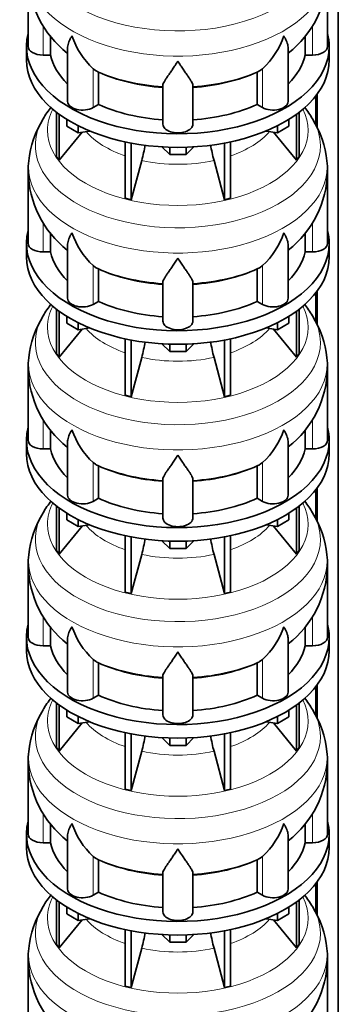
# Model space of a CAD drawing. Header units: millimetres. Extents: x 166 to 762, y -3522 to 2287.
# Tile 7 of 27: x 569 to 761, y -2324 to -1732. Entities that reach past the tile are written whole.
import ezdxf

# ---------------------------------------------------------------- set-up
doc = ezdxf.new("R2010")
doc.units = ezdxf.units.MM
doc.layers.add('LOW_134-17', color=7, linetype='Continuous')
doc.layers.add('VSI134_DIFFUSORE', color=7, linetype='Continuous')

# ---------------------------------------------------------------- blocks, each defined once
blk = doc.blocks.new('SE4')
at = {"layer": 'LOW_134-17', "color": 7, "linetype": 'Continuous', "lineweight": 35}
for p, q in [((760.76, -3254.93), (760.76, -1229.68)), ((747.26, -1777.75), (747.26, -1795.05)), ((748.01, -1776.76), (748.01, -1796.7)), ((747.26, -1896.15), (747.26, -1913.45)), ((748.01, -1895.16), (748.01, -1915.1)), ((747.26, -2014.54), (747.26, -2031.84)), ((748.01, -2013.55), (748.01, -2033.49)), ((747.26, -2132.93), (747.26, -2150.23)), ((748.01, -2131.94), (748.01, -2151.88)), ((747.26, -2251.32), (747.26, -2268.62)), ((748.01, -2250.33), (748.01, -2270.27))]:
    blk.add_line(p, q, dxfattribs=at)
at = {"layer": 'VSI134_DIFFUSORE', "color": 7, "linetype": 'Continuous', "lineweight": 35}
for p, q in [((574.33, -1704.9), (574.33, -1747.95)), ((754.33, -1747.95), (754.33, -1704.9)), ((587.86, -1753.15), (587.86, -1741.69)), ((740.8, -1741.81), (740.8, -1753.15)), ((573.33, -1747.95), (573.33, -1756.12)), ((598.06, -1748.86), (598.06, -1781.02)), ((730.61, -1781.02), (730.61, -1748.88)), ((755.33, -1756.12), (755.33, -1747.95)), ((583.33, -1753.15), (587.86, -1753.15)), ((740.8, -1753.15), (745.33, -1753.15)), ((614.84, -1762.4), (613.42, -1761.35)), ((616.62, -1782.85), (616.62, -1763.37)), ((712.04, -1763.37), (712.04, -1782.85)), ((715.24, -1761.35), (713.82, -1762.4)), ((655.33, -1794.72), (655.33, -1771.37)), ((673.33, -1794.72), (673.33, -1771.37)), ((591.5, -1787.62), (591.5, -1814.3)), ((613.42, -1784.69), (616.62, -1782.85)), ((712.04, -1782.85), (715.24, -1784.69)), ((737.16, -1787.62), (737.16, -1814.3)), ((593.03, -1788.77), (593.03, -1816.43)), ((597.58, -1795.88), (597.58, -1791.82)), ((731.09, -1795.88), (731.09, -1791.82)), ((735.63, -1788.77), (735.63, -1816.43)), ((593.03, -1816.43), (606.9, -1799.52)), ((604.52, -1799.88), (597.58, -1795.88)), ((604.52, -1799.88), (604.52, -1795.71)), ((611.34, -1798.83), (604.52, -1799.88)), ((724.15, -1799.88), (717.32, -1798.83)), ((721.77, -1799.52), (735.63, -1816.43)), ((724.15, -1799.88), (724.15, -1795.71)), ((731.09, -1795.88), (724.15, -1799.88)), ((632.64, -1805.37), (632.64, -1839.29)), ((696.03, -1805.37), (696.03, -1839.29)), ((636.33, -1806.11), (636.33, -1840.18)), ((659.42, -1813.02), (654.77, -1808.37)), ((659.42, -1813.02), (659.42, -1808.58)), ((673.89, -1808.37), (669.24, -1813.02)), ((669.24, -1813.02), (669.24, -1808.58)), ((692.33, -1806.11), (692.33, -1840.18)), ((591.5, -1814.3), (593.03, -1816.43)), ((636.33, -1840.18), (642.61, -1816.56)), ((669.24, -1813.02), (659.42, -1813.02)), ((686.06, -1816.56), (692.33, -1840.18)), ((735.63, -1816.43), (737.16, -1814.3)), ((574.33, -1823.29), (574.33, -1866.34)), ((754.33, -1866.34), (754.33, -1823.29)), ((632.64, -1839.29), (636.33, -1840.18)), ((692.33, -1840.18), (696.03, -1839.29)), ((587.86, -1871.54), (587.86, -1860.08)), ((740.8, -1860.2), (740.8, -1871.54)), ((573.33, -1866.34), (573.33, -1874.51)), ((598.06, -1867.25), (598.06, -1899.41)), ((730.61, -1899.41), (730.61, -1867.27)), ((755.33, -1874.51), (755.33, -1866.34)), ((583.33, -1871.54), (587.86, -1871.54)), ((740.8, -1871.54), (745.33, -1871.54)), ((614.84, -1880.79), (613.42, -1879.74)), ((616.62, -1901.24), (616.62, -1881.76)), ((712.04, -1881.76), (712.04, -1901.24)), ((715.24, -1879.74), (713.82, -1880.79)), ((655.33, -1913.11), (655.33, -1889.76)), ((673.33, -1913.11), (673.33, -1889.76)), ((591.5, -1906.01), (591.5, -1932.69)), ((613.42, -1903.09), (616.62, -1901.24)), ((712.04, -1901.24), (715.24, -1903.09)), ((737.16, -1906.01), (737.16, -1932.69)), ((593.03, -1907.16), (593.03, -1934.82)), ((597.58, -1914.27), (597.58, -1910.21)), ((731.09, -1914.27), (731.09, -1910.21)), ((735.63, -1907.16), (735.63, -1934.82)), ((593.03, -1934.82), (606.9, -1917.91)), ((604.52, -1918.28), (597.58, -1914.27)), ((604.52, -1918.28), (604.52, -1914.1)), ((611.34, -1917.22), (604.52, -1918.28)), ((724.15, -1918.28), (717.32, -1917.22)), ((721.77, -1917.91), (735.63, -1934.82)), ((724.15, -1918.28), (724.15, -1914.1)), ((731.09, -1914.27), (724.15, -1918.28)), ((632.64, -1923.76), (632.64, -1957.69)), ((696.03, -1923.76), (696.03, -1957.69)), ((636.33, -1924.5), (636.33, -1958.57)), ((659.42, -1931.41), (654.77, -1926.76)), ((659.42, -1931.41), (659.42, -1926.97)), ((673.89, -1926.76), (669.24, -1931.41)), ((669.24, -1931.41), (669.24, -1926.97)), ((692.33, -1924.5), (692.33, -1958.57)), ((591.5, -1932.69), (593.03, -1934.82)), ((636.33, -1958.57), (642.61, -1934.95)), ((669.24, -1931.41), (659.42, -1931.41)), ((686.06, -1934.95), (692.33, -1958.57)), ((735.63, -1934.82), (737.16, -1932.69)), ((574.33, -1941.68), (574.33, -1984.74)), ((754.33, -1984.74), (754.33, -1941.68)), ((632.64, -1957.69), (636.33, -1958.57)), ((692.33, -1958.57), (696.03, -1957.69)), ((587.86, -1989.93), (587.86, -1978.47)), ((740.8, -1978.59), (740.8, -1989.93)), ((573.33, -1984.74), (573.33, -1992.9)), ((598.06, -1985.64), (598.06, -2017.8)), ((730.61, -2017.8), (730.61, -1985.66)), ((755.33, -1992.9), (755.33, -1984.74)), ((583.33, -1989.93), (587.86, -1989.93)), ((740.8, -1989.93), (745.33, -1989.93)), ((614.84, -1999.18), (613.42, -1998.13)), ((616.62, -2019.63), (616.62, -2000.15)), ((712.04, -2000.15), (712.04, -2019.63)), ((715.24, -1998.13), (713.82, -1999.18)), ((655.33, -2031.5), (655.33, -2008.15)), ((673.33, -2031.5), (673.33, -2008.15)), ((591.5, -2024.4), (591.5, -2051.08)), ((613.42, -2021.48), (616.62, -2019.63)), ((712.04, -2019.63), (715.24, -2021.48)), ((737.16, -2024.4), (737.16, -2051.08)), ((593.03, -2025.55), (593.03, -2053.21)), ((597.58, -2032.66), (597.58, -2028.61)), ((731.09, -2032.66), (731.09, -2028.61)), ((735.63, -2025.55), (735.63, -2053.21)), ((593.03, -2053.21), (606.9, -2036.3)), ((604.52, -2036.67), (597.58, -2032.66)), ((604.52, -2036.67), (604.52, -2032.49)), ((611.34, -2035.61), (604.52, -2036.67)), ((724.15, -2036.67), (717.32, -2035.61)), ((721.77, -2036.3), (735.63, -2053.21)), ((724.15, -2036.67), (724.15, -2032.49)), ((731.09, -2032.66), (724.15, -2036.67)), ((632.64, -2042.15), (632.64, -2076.08)), ((696.03, -2042.15), (696.03, -2076.08)), ((636.33, -2042.89), (636.33, -2076.96)), ((659.42, -2049.8), (654.77, -2045.15)), ((659.42, -2049.8), (659.42, -2045.36)), ((673.89, -2045.15), (669.24, -2049.8)), ((669.24, -2049.8), (669.24, -2045.36)), ((692.33, -2042.89), (692.33, -2076.96)), ((591.5, -2051.08), (593.03, -2053.21)), ((636.33, -2076.96), (642.61, -2053.34)), ((669.24, -2049.8), (659.42, -2049.8)), ((686.06, -2053.34), (692.33, -2076.96)), ((735.63, -2053.21), (737.16, -2051.08)), ((574.33, -2060.07), (574.33, -2103.13)), ((754.33, -2103.13), (754.33, -2060.07)), ((632.64, -2076.08), (636.33, -2076.96)), ((692.33, -2076.96), (696.03, -2076.08)), ((587.86, -2108.32), (587.86, -2096.86)), ((740.8, -2096.98), (740.8, -2108.32)), ((573.33, -2103.13), (573.33, -2111.29)), ((598.06, -2104.03), (598.06, -2136.2)), ((730.61, -2136.2), (730.61, -2104.06)), ((755.33, -2111.29), (755.33, -2103.13)), ((583.33, -2108.32), (587.86, -2108.32)), ((740.8, -2108.32), (745.33, -2108.32)), ((614.84, -2117.57), (613.42, -2116.52)), ((616.62, -2138.02), (616.62, -2118.54)), ((712.04, -2118.54), (712.04, -2138.02)), ((715.24, -2116.52), (713.82, -2117.57)), ((655.33, -2149.89), (655.33, -2126.55)), ((673.33, -2149.89), (673.33, -2126.55)), ((591.5, -2142.79), (591.5, -2169.47)), ((613.42, -2139.87), (616.62, -2138.02)), ((712.04, -2138.02), (715.24, -2139.87)), ((737.16, -2142.79), (737.16, -2169.47)), ((593.03, -2143.94), (593.03, -2171.61)), ((597.58, -2151.05), (597.58, -2147)), ((731.09, -2151.05), (731.09, -2147)), ((735.63, -2143.94), (735.63, -2171.61)), ((593.03, -2171.61), (606.9, -2154.69)), ((604.52, -2155.06), (597.58, -2151.05)), ((604.52, -2155.06), (604.52, -2150.89)), ((611.34, -2154), (604.52, -2155.06)), ((724.15, -2155.06), (717.32, -2154)), ((721.77, -2154.69), (735.63, -2171.61)), ((724.15, -2155.06), (724.15, -2150.89)), ((731.09, -2151.05), (724.15, -2155.06)), ((632.64, -2160.54), (632.64, -2194.47)), ((696.03, -2160.54), (696.03, -2194.47)), ((636.33, -2161.28), (636.33, -2195.35)), ((659.42, -2168.19), (654.77, -2163.54)), ((659.42, -2168.19), (659.42, -2163.76)), ((673.89, -2163.54), (669.24, -2168.19)), ((669.24, -2168.19), (669.24, -2163.76)), ((692.33, -2161.28), (692.33, -2195.35)), ((591.5, -2169.47), (593.03, -2171.61)), ((636.33, -2195.35), (642.61, -2171.73)), ((669.24, -2168.19), (659.42, -2168.19)), ((686.06, -2171.73), (692.33, -2195.35)), ((735.63, -2171.61), (737.16, -2169.47)), ((574.33, -2178.46), (574.33, -2221.52)), ((754.33, -2221.52), (754.33, -2178.46)), ((632.64, -2194.47), (636.33, -2195.35)), ((692.33, -2195.35), (696.03, -2194.47)), ((587.86, -2226.72), (587.86, -2215.25)), ((740.8, -2215.37), (740.8, -2226.72)), ((573.33, -2221.52), (573.33, -2229.68)), ((598.06, -2222.42), (598.06, -2254.59)), ((730.61, -2254.59), (730.61, -2222.45)), ((755.33, -2229.68), (755.33, -2221.52)), ((583.33, -2226.72), (587.86, -2226.72)), ((740.8, -2226.72), (745.33, -2226.72)), ((614.84, -2235.97), (613.42, -2234.92)), ((616.62, -2256.41), (616.62, -2236.94)), ((712.04, -2236.94), (712.04, -2256.41)), ((715.24, -2234.92), (713.82, -2235.97)), ((655.33, -2268.29), (655.33, -2244.94)), ((673.33, -2268.29), (673.33, -2244.94)), ((591.5, -2261.19), (591.5, -2287.86)), ((613.42, -2258.26), (616.62, -2256.41)), ((712.04, -2256.41), (715.24, -2258.26)), ((737.16, -2261.19), (737.16, -2287.86)), ((593.03, -2262.33), (593.03, -2290)), ((597.58, -2269.45), (597.58, -2265.39)), ((731.09, -2269.45), (731.09, -2265.39)), ((735.63, -2262.33), (735.63, -2290)), ((593.03, -2290), (606.9, -2273.08)), ((604.52, -2273.45), (597.58, -2269.45)), ((604.52, -2273.45), (604.52, -2269.28)), ((611.34, -2272.4), (604.52, -2273.45)), ((724.15, -2273.45), (717.32, -2272.4)), ((721.77, -2273.08), (735.63, -2290)), ((724.15, -2273.45), (724.15, -2269.28)), ((731.09, -2269.45), (724.15, -2273.45)), ((632.64, -2278.93), (632.64, -2312.86)), ((696.03, -2278.93), (696.03, -2312.86)), ((636.33, -2279.67), (636.33, -2313.75)), ((659.42, -2286.58), (654.77, -2281.93)), ((659.42, -2286.58), (659.42, -2282.15)), ((673.89, -2281.93), (669.24, -2286.58)), ((669.24, -2286.58), (669.24, -2282.15)), ((692.33, -2279.67), (692.33, -2313.75)), ((591.5, -2287.86), (593.03, -2290)), ((636.33, -2313.75), (642.61, -2290.13)), ((669.24, -2286.58), (659.42, -2286.58)), ((686.06, -2290.13), (692.33, -2313.75)), ((735.63, -2290), (737.16, -2287.86)), ((574.33, -2296.86), (574.33, -2339.91)), ((754.33, -2339.91), (754.33, -2296.86)), ((632.64, -2312.86), (636.33, -2313.75)), ((692.33, -2313.75), (696.03, -2312.86))]:
    blk.add_line(p, q, dxfattribs=at)
at = {"layer": 'VSI134_DIFFUSORE', "color": 4, "linetype": 'Continuous', "lineweight": 9}
for p, q in [((583.33, -1753.15), (583.33, -1735.34)), ((745.33, -1753.15), (745.33, -1735.47)), ((613.42, -1784.69), (613.42, -1761.35)), ((715.24, -1784.69), (715.24, -1761.35)), ((583.33, -1871.54), (583.33, -1853.73)), ((745.33, -1871.54), (745.33, -1853.86)), ((613.42, -1903.09), (613.42, -1879.74)), ((715.24, -1903.09), (715.24, -1879.74)), ((583.33, -1989.93), (583.33, -1972.12)), ((745.33, -1989.93), (745.33, -1972.25)), ((613.42, -2021.48), (613.42, -1998.13)), ((715.24, -2021.48), (715.24, -1998.13)), ((583.33, -2108.32), (583.33, -2090.52)), ((745.33, -2108.32), (745.33, -2090.64)), ((613.42, -2139.87), (613.42, -2116.52)), ((715.24, -2139.87), (715.24, -2116.52)), ((583.33, -2226.72), (583.33, -2208.91)), ((745.33, -2226.72), (745.33, -2209.04)), ((613.42, -2258.26), (613.42, -2234.92)), ((715.24, -2258.26), (715.24, -2234.92))]:
    blk.add_line(p, q, dxfattribs=at)
at = {"layer": 'VSI134_DIFFUSORE', "color": 7, "linetype": 'Continuous', "lineweight": 35}
for centre, radius, start, end in [((635.57, -1703.83), 61.16, 181.02239, 231.98871), ((693.39, -1703.93), 60.83, 307.82307, 359.08422), ((645.92, -1726.39), 47.73, 198.63732, 227.08568), ((682.74, -1726.39), 47.73, 312.91434, 341.36277), ((622.75, -1750.01), 14.7, 237.45087, 245.35655), ((705.91, -1750.01), 14.7, 294.64345, 302.54913), ((642.9, -1827.01), 69.34, 142.03297, 149.19045), ((687.58, -1825.18), 66.76, 30.26876, 37.37885), ((636.3, -1823.82), 61.97, 148.64427, 173.51646), ((692.92, -1823.62), 61.38, 6.36779, 31.52239), ((552.76, -1792.24), 93.08, 344.85704, 350.82637), ((774.59, -1792.45), 91.75, 189.15848, 195.23149), ((602.17, -1821.79), 27.79, 169.57483, 183.14506), ((727.27, -1821.5), 27, 356.18945, 10.09121), ((635.57, -1822.22), 61.16, 181.02239, 231.98871), ((693.39, -1822.32), 60.83, 307.82307, 359.08422), ((645.92, -1844.78), 47.73, 198.63732, 227.08568), ((682.74, -1844.78), 47.73, 312.91434, 341.36277), ((622.75, -1868.4), 14.7, 237.45087, 245.35655), ((705.91, -1868.4), 14.7, 294.64345, 302.54913), ((642.9, -1945.41), 69.34, 142.03297, 149.19045), ((687.58, -1943.57), 66.76, 30.26876, 37.6613), ((636.3, -1942.21), 61.97, 148.64427, 173.51646), ((692.92, -1942.01), 61.38, 6.36779, 31.52239), ((552.76, -1910.64), 93.08, 344.85704, 350.82637), ((774.59, -1910.84), 91.75, 189.15848, 195.23149), ((602.17, -1940.18), 27.79, 169.57483, 183.14506), ((727.27, -1939.89), 27, 356.18945, 10.09121), ((635.57, -1940.62), 61.16, 181.02239, 231.98871), ((693.39, -1940.72), 60.83, 307.82307, 359.08422), ((645.92, -1963.17), 47.73, 198.63732, 227.08568), ((682.74, -1963.17), 47.73, 312.91434, 341.36277), ((622.75, -1986.79), 14.7, 237.45087, 245.35655), ((705.91, -1986.79), 14.7, 294.64345, 302.54913), ((642.9, -2063.8), 69.34, 142.03297, 149.19045), ((687.58, -2061.96), 66.76, 30.26876, 37.37885), ((636.3, -2060.6), 61.97, 148.64427, 173.51646), ((692.92, -2060.4), 61.38, 6.36779, 31.52239), ((552.76, -2029.03), 93.08, 344.85704, 350.82637), ((774.59, -2029.24), 91.75, 189.15848, 195.23149), ((602.17, -2058.58), 27.79, 169.57483, 183.14506), ((727.27, -2058.29), 27, 356.18945, 10.09121), ((635.57, -2059.01), 61.16, 181.02239, 231.98871), ((693.39, -2059.11), 60.83, 307.82307, 359.08422), ((645.92, -2081.57), 47.73, 198.63732, 227.08568), ((682.74, -2081.57), 47.73, 312.91434, 341.36277), ((622.75, -2105.18), 14.7, 237.45087, 245.35655), ((705.91, -2105.18), 14.7, 294.64345, 302.54913), ((642.9, -2182.19), 69.34, 142.03297, 149.19045), ((687.58, -2180.35), 66.76, 30.26876, 37.37885), ((636.3, -2178.99), 61.97, 148.64427, 173.51646), ((692.92, -2178.79), 61.38, 6.36779, 31.52239), ((552.76, -2147.42), 93.08, 344.85704, 350.82637), ((774.59, -2147.63), 91.75, 189.15848, 195.23149), ((602.17, -2176.97), 27.79, 169.57483, 183.14506), ((727.27, -2176.68), 27, 356.18945, 10.09121), ((635.57, -2177.4), 61.16, 181.02239, 231.98871), ((693.39, -2177.5), 60.83, 307.82307, 359.08422), ((645.92, -2199.96), 47.73, 198.63732, 227.08568), ((682.74, -2199.96), 47.73, 312.91434, 341.36277), ((622.75, -2223.58), 14.7, 237.45087, 245.35655), ((705.91, -2223.58), 14.7, 294.64345, 302.54913), ((642.9, -2300.58), 69.34, 142.03297, 149.19045), ((687.58, -2298.74), 66.76, 30.26876, 37.6613), ((636.3, -2297.39), 61.97, 148.64427, 173.51646), ((692.92, -2297.19), 61.38, 6.36779, 31.52239), ((552.76, -2265.81), 93.08, 344.85704, 350.82637), ((774.59, -2266.02), 91.75, 189.15848, 195.23149), ((602.17, -2295.36), 27.79, 169.57483, 183.14506), ((727.27, -2295.07), 27, 356.18945, 10.09121), ((635.57, -2295.79), 61.16, 181.02239, 231.98871), ((693.39, -2295.89), 60.83, 307.82307, 359.08422)]:
    blk.add_arc(centre, radius, start, end, dxfattribs=at)
at = {"layer": 'VSI134_DIFFUSORE', "color": 4, "linetype": 'Continuous', "lineweight": 9}
for centre, major_axis, start_param, end_param in [((664.33, -1689.18), (85.67, 0), 2.812199, 6.283185), ((664.33, -1701.93), (-89.83, 0), 0, 3.209137), ((664.33, -1726.48), (-79.5, 0), 0.898849, 1.457346), ((664.33, -1726.48), (79.5, 0), 4.82584, 5.384336), ((664.33, -1798.38), (-78.3, 0), 0, 3.425204), ((664.33, -1798.38), (-78.3, 0), 5.999574, 6.283185), ((664.33, -1807.57), (85.67, 0), 2.812199, 6.283185), ((664.33, -1807.57), (85.67, 0), 0, 0.329621), ((664.33, -1783.26), (-61.63, 0), 0.463231, 1.030574), ((664.33, -1783.26), (61.63, 0), 5.252612, 5.819954), ((664.33, -1820.33), (-89.83, 0), 0, 3.209137), ((664.33, -1820.33), (-89.83, 0), 6.215747, 6.283185), ((664.33, -1783.26), (-61.63, 0), 1.210556, 1.931037), ((664.33, -1844.87), (-79.5, 0), 0.898849, 1.457346), ((664.33, -1844.87), (79.5, 0), 4.82584, 5.384336), ((664.33, -1916.77), (-78.3, 0), 0, 3.425204), ((664.33, -1916.77), (-78.3, 0), 5.999574, 6.283185), ((664.33, -1925.96), (85.67, 0), 2.812199, 6.283185), ((664.33, -1925.96), (85.67, 0), 0, 0.329621), ((664.33, -1901.65), (-61.63, 0), 0.463231, 1.030574), ((664.33, -1901.65), (61.63, 0), 5.252612, 5.819954), ((664.33, -1938.72), (-89.83, 0), 0, 3.209137), ((664.33, -1938.72), (-89.83, 0), 6.215747, 6.283185), ((664.33, -1901.65), (-61.63, 0), 1.210556, 1.931037), ((664.33, -1963.26), (-79.5, 0), 0.898849, 1.457346), ((664.33, -1963.26), (79.5, 0), 4.82584, 5.384336), ((664.33, -2035.16), (-78.3, 0), 0, 3.425204), ((664.33, -2035.16), (-78.3, 0), 5.999574, 6.283185), ((664.33, -2044.35), (85.67, 0), 2.812199, 6.283185), ((664.33, -2044.35), (85.67, 0), 0, 0.329621), ((664.33, -2020.04), (-61.63, 0), 0.463231, 1.030574), ((664.33, -2020.04), (61.63, 0), 5.252612, 5.819954), ((664.33, -2057.11), (-89.83, 0), 0, 3.209137), ((664.33, -2057.11), (-89.83, 0), 6.215747, 6.283185), ((664.33, -2020.04), (-61.63, 0), 1.210556, 1.931037), ((664.33, -2081.65), (-79.5, 0), 0.898849, 1.457346), ((664.33, -2081.65), (79.5, 0), 4.82584, 5.384336), ((664.33, -2153.55), (-78.3, 0), 0, 3.425204), ((664.33, -2153.55), (-78.3, 0), 5.999574, 6.283185), ((664.33, -2162.75), (85.67, 0), 2.812199, 6.283185), ((664.33, -2162.75), (85.67, 0), 0, 0.329621), ((664.33, -2138.44), (-61.63, 0), 0.463231, 1.030574), ((664.33, -2138.44), (61.63, 0), 5.252612, 5.819954), ((664.33, -2175.5), (-89.83, 0), 0, 3.209137), ((664.33, -2175.5), (-89.83, 0), 6.215747, 6.283185), ((664.33, -2138.44), (-61.63, 0), 1.210556, 1.931037), ((664.33, -2200.05), (-79.5, 0), 0.898849, 1.457346), ((664.33, -2200.05), (79.5, 0), 4.82584, 5.384336), ((664.33, -2271.95), (-78.3, 0), 0, 3.425204), ((664.33, -2271.95), (-78.3, 0), 5.999574, 6.283185), ((664.33, -2281.14), (85.67, 0), 2.812199, 6.283185), ((664.33, -2281.14), (85.67, 0), 0, 0.329621), ((664.33, -2256.83), (-61.63, 0), 0.463231, 1.030574), ((664.33, -2256.83), (61.63, 0), 5.252612, 5.819954), ((664.33, -2293.89), (-89.83, 0), 0, 3.209137), ((664.33, -2293.89), (-89.83, 0), 6.215747, 6.283185), ((664.33, -2256.83), (-61.63, 0), 1.210556, 1.931037)]:
    blk.add_ellipse(centre, major_axis=major_axis, ratio=0.57735, start_param=start_param, end_param=end_param, dxfattribs=at)
at = {"layer": 'VSI134_DIFFUSORE', "color": 7, "linetype": 'Continuous', "lineweight": 35}
for centre, major_axis, start_param, end_param in [((664.33, -1747.95), (91, 0), 2.993207, 6.283185), ((664.33, -1747.95), (91, 0), 0, 0.148386), ((583.33, -1747.95), (9, 0), 3.141593, 4.712389), ((745.33, -1747.95), (-9, 0), 1.570796, 3.141593), ((664.33, -1756.12), (-91, 0), 0, 3.141593), ((664.33, -1747.95), (-77, 0), 0.117151, 0.534109), ((664.33, -1747.95), (77, 0), 5.749077, 6.166034), ((664.33, -1728.48), (-77, 0), 0.902549, 1.453645), ((664.33, -1728.48), (77, 0), 4.82954, 5.380636), ((607.06, -1781.02), (9, 0), 3.141593, 5.497787), ((721.61, -1781.02), (-9, 0), 0.785398, 3.141593), ((664.33, -1747.95), (-77, 0), 0.902549, 1.453645), ((664.33, -1747.95), (77, 0), 4.82954, 5.380636), ((664.33, -1794.72), (-9, 0), 0, 3.141593), ((664.33, -1866.34), (91, 0), 2.993207, 6.283185), ((664.33, -1866.34), (91, 0), 0, 0.148386), ((583.33, -1866.34), (9, 0), 3.141593, 4.712389), ((745.33, -1866.34), (-9, 0), 1.570796, 3.141593), ((664.33, -1874.51), (-91, 0), 0, 3.141593), ((664.33, -1866.34), (-77, 0), 0.117151, 0.534109), ((664.33, -1866.34), (77, 0), 5.749077, 6.166034), ((664.33, -1846.87), (-77, 0), 0.902549, 1.453645), ((664.33, -1846.87), (77, 0), 4.82954, 5.380636), ((607.06, -1899.41), (9, 0), 3.141593, 5.497787), ((721.61, -1899.41), (-9, 0), 0.785398, 3.141593), ((664.33, -1866.34), (-77, 0), 0.902549, 1.453645), ((664.33, -1866.34), (77, 0), 4.82954, 5.380636), ((664.33, -1913.11), (-9, 0), 0, 3.141593), ((664.33, -1984.74), (91, 0), 2.993207, 6.283185), ((664.33, -1984.74), (91, 0), 0, 0.148386), ((583.33, -1984.74), (9, 0), 3.141593, 4.712389), ((745.33, -1984.74), (-9, 0), 1.570796, 3.141593), ((664.33, -1992.9), (-91, 0), 0, 3.141593), ((664.33, -1984.74), (-77, 0), 0.117151, 0.534109), ((664.33, -1984.74), (77, 0), 5.749077, 6.166034), ((664.33, -1965.26), (-77, 0), 0.902549, 1.453645), ((664.33, -1965.26), (77, 0), 4.82954, 5.380636), ((607.06, -2017.8), (9, 0), 3.141593, 5.497787), ((721.61, -2017.8), (-9, 0), 0.785398, 3.141593), ((664.33, -1984.74), (-77, 0), 0.902549, 1.453645), ((664.33, -1984.74), (77, 0), 4.82954, 5.380636), ((664.33, -2031.5), (-9, 0), 0, 3.141593), ((664.33, -2103.13), (91, 0), 2.993207, 6.283185), ((664.33, -2103.13), (91, 0), 0, 0.148386), ((583.33, -2103.13), (9, 0), 3.141593, 4.712389), ((745.33, -2103.13), (-9, 0), 1.570796, 3.141593), ((664.33, -2111.29), (-91, 0), 0, 3.141593), ((664.33, -2103.13), (-77, 0), 0.117151, 0.534109), ((664.33, -2103.13), (77, 0), 5.749077, 6.166034), ((664.33, -2083.65), (-77, 0), 0.902549, 1.453645), ((664.33, -2083.65), (77, 0), 4.82954, 5.380636), ((607.06, -2136.2), (9, 0), 3.141593, 5.497787), ((721.61, -2136.2), (-9, 0), 0.785398, 3.141593), ((664.33, -2103.13), (-77, 0), 0.902549, 1.453645), ((664.33, -2103.13), (77, 0), 4.82954, 5.380636), ((664.33, -2149.89), (-9, 0), 0, 3.141593), ((664.33, -2221.52), (91, 0), 2.993207, 6.283185), ((664.33, -2221.52), (91, 0), 0, 0.148386), ((583.33, -2221.52), (9, 0), 3.141593, 4.712389), ((745.33, -2221.52), (-9, 0), 1.570796, 3.141593), ((664.33, -2229.68), (-91, 0), 0, 3.141593), ((664.33, -2221.52), (-77, 0), 0.117151, 0.534109), ((664.33, -2221.52), (77, 0), 5.749077, 6.166034), ((664.33, -2202.04), (-77, 0), 0.902549, 1.453645), ((664.33, -2202.04), (77, 0), 4.82954, 5.380636), ((607.06, -2254.59), (9, 0), 3.141593, 5.497787), ((721.61, -2254.59), (-9, 0), 0.785398, 3.141593), ((664.33, -2221.52), (-77, 0), 0.902549, 1.453645), ((664.33, -2221.52), (77, 0), 4.82954, 5.380636), ((664.33, -2268.29), (-9, 0), 0, 3.141593)]:
    blk.add_ellipse(centre, major_axis=major_axis, ratio=0.57735, start_param=start_param, end_param=end_param, dxfattribs=at)
for points, knots in [([(598.06, -1748.88), (598.06, -1748.72), (598.06, -1748.56), (598.15, -1747.38), (598.43, -1746.33), (599.1, -1744.66), (599.37, -1744.08), (599.82, -1743.19), (599.98, -1742.89), (600.24, -1742.43), (600.37, -1742.2), (600.51, -1741.96), (600.6, -1741.8), (600.65, -1741.72), (600.69, -1741.64)], [0.4600931, 0.4600931, 0.4600931, 0.4600931, 0.5, 0.5, 0.75, 0.75, 0.875, 0.875, 0.9375, 0.9375, 0.96875, 0.984375, 0.984375, 1, 1, 1, 1]), ([(730.61, -1748.89), (730.61, -1748.74), (730.6, -1748.58), (730.56, -1747.92), (730.47, -1747.41), (730.2, -1746.35), (730.02, -1745.8), (729.57, -1744.67), (729.3, -1744.09), (728.84, -1743.19), (728.68, -1742.89), (728.43, -1742.43), (728.34, -1742.27), (728.16, -1741.96), (728.07, -1741.8), (727.97, -1741.64)], [0.4604904, 0.4604904, 0.4604904, 0.4604904, 0.5, 0.5, 0.625, 0.625, 0.75, 0.75, 0.875, 0.875, 0.9375, 0.9375, 0.96875, 0.96875, 1, 1, 1, 1]), ([(664.33, -1756.86), (664.2, -1757.08), (664.07, -1757.29), (663.8, -1757.71), (663.67, -1757.92), (663.27, -1758.53), (663.01, -1758.94), (662.22, -1760.13), (661.7, -1760.89), (660.69, -1762.37), (660.19, -1763.08), (659.25, -1764.44), (658.8, -1765.08), (657.95, -1766.3), (657.55, -1766.88), (657.01, -1767.7), (656.84, -1767.97), (656.52, -1768.48), (656.37, -1768.73), (655.96, -1769.45), (655.73, -1769.89), (655.42, -1770.69), (655.33, -1771.05), (655.33, -1771.37)], [0, 0, 0, 0, 0.03125, 0.03125, 0.0625, 0.0625, 0.125, 0.125, 0.25, 0.25, 0.375, 0.375, 0.5, 0.5, 0.625, 0.625, 0.6875, 0.6875, 0.75, 0.75, 0.875, 0.875, 1, 1, 1, 1]), ([(673.33, -1771.37), (673.33, -1771.05), (673.24, -1770.69), (672.93, -1769.89), (672.71, -1769.45), (672.3, -1768.73), (672.15, -1768.48), (671.82, -1767.97), (671.65, -1767.7), (671.11, -1766.88), (670.72, -1766.3), (669.87, -1765.08), (669.42, -1764.44), (668.47, -1763.09), (667.98, -1762.38), (666.96, -1760.9), (666.45, -1760.13), (665.66, -1758.94), (665.4, -1758.53), (665, -1757.92), (664.86, -1757.71), (664.6, -1757.29), (664.46, -1757.08), (664.33, -1756.86)], [0, 0, 0, 0, 0.125, 0.125, 0.25, 0.25, 0.3125, 0.3125, 0.375, 0.375, 0.5, 0.5, 0.625, 0.625, 0.75, 0.75, 0.875, 0.875, 0.9375, 0.9375, 0.96875, 0.96875, 1, 1, 1, 1]), ([(598.06, -1867.27), (598.06, -1867.11), (598.06, -1866.95), (598.15, -1865.77), (598.43, -1864.72), (599.1, -1863.05), (599.37, -1862.47), (599.82, -1861.58), (599.98, -1861.28), (600.24, -1860.82), (600.37, -1860.59), (600.51, -1860.35), (600.6, -1860.19), (600.65, -1860.11), (600.69, -1860.04)], [0.4600931, 0.4600931, 0.4600931, 0.4600931, 0.5, 0.5, 0.75, 0.75, 0.875, 0.875, 0.9375, 0.9375, 0.96875, 0.984375, 0.984375, 1, 1, 1, 1]), ([(730.61, -1867.28), (730.61, -1867.13), (730.6, -1866.97), (730.56, -1866.31), (730.47, -1865.8), (730.2, -1864.74), (730.02, -1864.19), (729.57, -1863.06), (729.3, -1862.48), (728.84, -1861.59), (728.68, -1861.28), (728.43, -1860.82), (728.34, -1860.67), (728.16, -1860.35), (728.07, -1860.19), (727.97, -1860.04)], [0.4604904, 0.4604904, 0.4604904, 0.4604904, 0.5, 0.5, 0.625, 0.625, 0.75, 0.75, 0.875, 0.875, 0.9375, 0.9375, 0.96875, 0.96875, 1, 1, 1, 1]), ([(664.33, -1875.26), (664.2, -1875.47), (664.07, -1875.68), (663.8, -1876.1), (663.67, -1876.31), (663.27, -1876.92), (663.01, -1877.33), (662.22, -1878.52), (661.7, -1879.29), (660.69, -1880.76), (660.19, -1881.48), (659.25, -1882.83), (658.8, -1883.47), (657.95, -1884.69), (657.55, -1885.27), (657.01, -1886.09), (656.84, -1886.36), (656.52, -1886.87), (656.37, -1887.12), (655.96, -1887.84), (655.73, -1888.28), (655.42, -1889.08), (655.33, -1889.44), (655.33, -1889.76)], [0, 0, 0, 0, 0.03125, 0.03125, 0.0625, 0.0625, 0.125, 0.125, 0.25, 0.25, 0.375, 0.375, 0.5, 0.5, 0.625, 0.625, 0.6875, 0.6875, 0.75, 0.75, 0.875, 0.875, 1, 1, 1, 1]), ([(673.33, -1889.76), (673.33, -1889.44), (673.24, -1889.08), (672.93, -1888.28), (672.71, -1887.84), (672.3, -1887.13), (672.15, -1886.87), (671.82, -1886.36), (671.65, -1886.09), (671.11, -1885.27), (670.72, -1884.7), (669.87, -1883.47), (669.42, -1882.83), (668.47, -1881.48), (667.98, -1880.77), (666.96, -1879.29), (666.45, -1878.52), (665.66, -1877.33), (665.4, -1876.93), (665, -1876.31), (664.86, -1876.1), (664.6, -1875.68), (664.46, -1875.47), (664.33, -1875.26)], [0, 0, 0, 0, 0.125, 0.125, 0.25, 0.25, 0.3125, 0.3125, 0.375, 0.375, 0.5, 0.5, 0.625, 0.625, 0.75, 0.75, 0.875, 0.875, 0.9375, 0.9375, 0.96875, 0.96875, 1, 1, 1, 1]), ([(598.06, -1985.66), (598.06, -1985.5), (598.06, -1985.34), (598.15, -1984.16), (598.43, -1983.11), (599.1, -1981.44), (599.37, -1980.87), (599.82, -1979.97), (599.98, -1979.67), (600.24, -1979.21), (600.37, -1978.98), (600.51, -1978.74), (600.6, -1978.59), (600.65, -1978.51), (600.69, -1978.43)], [0.4600931, 0.4600931, 0.4600931, 0.4600931, 0.5, 0.5, 0.75, 0.75, 0.875, 0.875, 0.9375, 0.9375, 0.96875, 0.984375, 0.984375, 1, 1, 1, 1]), ([(730.61, -1985.68), (730.61, -1985.52), (730.6, -1985.36), (730.56, -1984.7), (730.47, -1984.19), (730.2, -1983.13), (730.02, -1982.58), (729.57, -1981.45), (729.3, -1980.87), (728.84, -1979.98), (728.68, -1979.68), (728.43, -1979.21), (728.34, -1979.06), (728.16, -1978.74), (728.07, -1978.59), (727.97, -1978.43)], [0.4604904, 0.4604904, 0.4604904, 0.4604904, 0.5, 0.5, 0.625, 0.625, 0.75, 0.75, 0.875, 0.875, 0.9375, 0.9375, 0.96875, 0.96875, 1, 1, 1, 1]), ([(664.33, -1993.65), (664.2, -1993.86), (664.07, -1994.07), (663.8, -1994.49), (663.67, -1994.7), (663.27, -1995.32), (663.01, -1995.72), (662.22, -1996.91), (661.7, -1997.68), (660.69, -1999.16), (660.19, -1999.87), (659.25, -2001.22), (658.8, -2001.86), (657.95, -2003.08), (657.55, -2003.66), (657.01, -2004.48), (656.84, -2004.75), (656.52, -2005.27), (656.37, -2005.52), (655.96, -2006.24), (655.73, -2006.67), (655.42, -2007.47), (655.33, -2007.83), (655.33, -2008.15)], [0, 0, 0, 0, 0.03125, 0.03125, 0.0625, 0.0625, 0.125, 0.125, 0.25, 0.25, 0.375, 0.375, 0.5, 0.5, 0.625, 0.625, 0.6875, 0.6875, 0.75, 0.75, 0.875, 0.875, 1, 1, 1, 1]), ([(673.33, -2008.15), (673.33, -2007.83), (673.24, -2007.47), (672.93, -2006.68), (672.71, -2006.24), (672.3, -2005.52), (672.15, -2005.27), (671.82, -2004.75), (671.65, -2004.49), (671.11, -2003.67), (670.72, -2003.09), (669.87, -2001.87), (669.42, -2001.22), (668.47, -1999.87), (667.98, -1999.16), (666.96, -1997.68), (666.45, -1996.92), (665.66, -1995.72), (665.4, -1995.32), (665, -1994.7), (664.86, -1994.49), (664.6, -1994.07), (664.46, -1993.86), (664.33, -1993.65)], [0, 0, 0, 0, 0.125, 0.125, 0.25, 0.25, 0.3125, 0.3125, 0.375, 0.375, 0.5, 0.5, 0.625, 0.625, 0.75, 0.75, 0.875, 0.875, 0.9375, 0.9375, 0.96875, 0.96875, 1, 1, 1, 1]), ([(598.06, -2104.05), (598.06, -2103.9), (598.06, -2103.73), (598.15, -2102.56), (598.43, -2101.51), (599.1, -2099.83), (599.37, -2099.26), (599.82, -2098.37), (599.98, -2098.07), (600.24, -2097.6), (600.37, -2097.37), (600.51, -2097.14), (600.6, -2096.98), (600.65, -2096.9), (600.69, -2096.82)], [0.4600931, 0.4600931, 0.4600931, 0.4600931, 0.5, 0.5, 0.75, 0.75, 0.875, 0.875, 0.9375, 0.9375, 0.96875, 0.984375, 0.984375, 1, 1, 1, 1]), ([(730.61, -2104.07), (730.61, -2103.91), (730.6, -2103.76), (730.56, -2103.1), (730.47, -2102.58), (730.2, -2101.52), (730.02, -2100.97), (729.57, -2099.84), (729.3, -2099.27), (728.84, -2098.37), (728.68, -2098.07), (728.43, -2097.61), (728.34, -2097.45), (728.16, -2097.14), (728.07, -2096.98), (727.97, -2096.82)], [0.4604904, 0.4604904, 0.4604904, 0.4604904, 0.5, 0.5, 0.625, 0.625, 0.75, 0.75, 0.875, 0.875, 0.9375, 0.9375, 0.96875, 0.96875, 1, 1, 1, 1]), ([(664.33, -2112.04), (664.2, -2112.25), (664.07, -2112.46), (663.8, -2112.88), (663.67, -2113.09), (663.27, -2113.71), (663.01, -2114.11), (662.22, -2115.3), (661.7, -2116.07), (660.69, -2117.55), (660.19, -2118.26), (659.25, -2119.61), (658.8, -2120.26), (657.95, -2121.48), (657.55, -2122.06), (657.01, -2122.88), (656.84, -2123.14), (656.52, -2123.66), (656.37, -2123.91), (655.96, -2124.63), (655.73, -2125.07), (655.42, -2125.87), (655.33, -2126.23), (655.33, -2126.55)], [0, 0, 0, 0, 0.03125, 0.03125, 0.0625, 0.0625, 0.125, 0.125, 0.25, 0.25, 0.375, 0.375, 0.5, 0.5, 0.625, 0.625, 0.6875, 0.6875, 0.75, 0.75, 0.875, 0.875, 1, 1, 1, 1]), ([(673.33, -2126.55), (673.33, -2126.23), (673.24, -2125.87), (672.93, -2125.07), (672.71, -2124.63), (672.3, -2123.91), (672.15, -2123.66), (671.82, -2123.14), (671.65, -2122.88), (671.11, -2122.06), (670.72, -2121.48), (669.87, -2120.26), (669.42, -2119.62), (668.47, -2118.26), (667.98, -2117.55), (666.96, -2116.07), (666.45, -2115.31), (665.66, -2114.12), (665.4, -2113.71), (665, -2113.09), (664.86, -2112.88), (664.6, -2112.46), (664.46, -2112.25), (664.33, -2112.04)], [0, 0, 0, 0, 0.125, 0.125, 0.25, 0.25, 0.3125, 0.3125, 0.375, 0.375, 0.5, 0.5, 0.625, 0.625, 0.75, 0.75, 0.875, 0.875, 0.9375, 0.9375, 0.96875, 0.96875, 1, 1, 1, 1]), ([(598.06, -2222.45), (598.06, -2222.29), (598.06, -2222.13), (598.15, -2220.95), (598.43, -2219.9), (599.1, -2218.22), (599.37, -2217.65), (599.82, -2216.76), (599.98, -2216.46), (600.24, -2216), (600.37, -2215.76), (600.51, -2215.53), (600.6, -2215.37), (600.65, -2215.29), (600.69, -2215.21)], [0.4600931, 0.4600931, 0.4600931, 0.4600931, 0.5, 0.5, 0.75, 0.75, 0.875, 0.875, 0.9375, 0.9375, 0.96875, 0.984375, 0.984375, 1, 1, 1, 1]), ([(730.61, -2222.46), (730.61, -2222.3), (730.6, -2222.15), (730.56, -2221.49), (730.47, -2220.97), (730.2, -2219.91), (730.02, -2219.36), (729.57, -2218.24), (729.3, -2217.66), (728.84, -2216.76), (728.68, -2216.46), (728.43, -2216), (728.34, -2215.84), (728.16, -2215.53), (728.07, -2215.37), (727.97, -2215.21)], [0.4604904, 0.4604904, 0.4604904, 0.4604904, 0.5, 0.5, 0.625, 0.625, 0.75, 0.75, 0.875, 0.875, 0.9375, 0.9375, 0.96875, 0.96875, 1, 1, 1, 1]), ([(664.33, -2230.43), (664.2, -2230.64), (664.07, -2230.86), (663.8, -2231.28), (663.67, -2231.48), (663.27, -2232.1), (663.01, -2232.51), (662.22, -2233.7), (661.7, -2234.46), (660.69, -2235.94), (660.19, -2236.65), (659.25, -2238), (658.8, -2238.65), (657.95, -2239.87), (657.55, -2240.45), (657.01, -2241.27), (656.84, -2241.53), (656.52, -2242.05), (656.37, -2242.3), (655.96, -2243.02), (655.73, -2243.46), (655.42, -2244.26), (655.33, -2244.62), (655.33, -2244.94)], [0, 0, 0, 0, 0.03125, 0.03125, 0.0625, 0.0625, 0.125, 0.125, 0.25, 0.25, 0.375, 0.375, 0.5, 0.5, 0.625, 0.625, 0.6875, 0.6875, 0.75, 0.75, 0.875, 0.875, 1, 1, 1, 1]), ([(673.33, -2244.94), (673.33, -2244.62), (673.24, -2244.26), (672.93, -2243.46), (672.71, -2243.02), (672.3, -2242.3), (672.15, -2242.05), (671.82, -2241.54), (671.65, -2241.27), (671.11, -2240.45), (670.72, -2239.87), (669.87, -2238.65), (669.42, -2238.01), (668.47, -2236.66), (667.98, -2235.94), (666.96, -2234.47), (666.45, -2233.7), (665.66, -2232.51), (665.4, -2232.1), (665, -2231.48), (664.86, -2231.28), (664.6, -2230.86), (664.46, -2230.64), (664.33, -2230.43)], [0, 0, 0, 0, 0.125, 0.125, 0.25, 0.25, 0.3125, 0.3125, 0.375, 0.375, 0.5, 0.5, 0.625, 0.625, 0.75, 0.75, 0.875, 0.875, 0.9375, 0.9375, 0.96875, 0.96875, 1, 1, 1, 1])]:
    blk.add_open_spline(points, degree=3, knots=knots, dxfattribs=at)

msp = doc.modelspace()

# ---------------------------------------------------------------- block references
msp.add_blockref('SE4', (0, 0))

doc.saveas('drawing.dxf')
